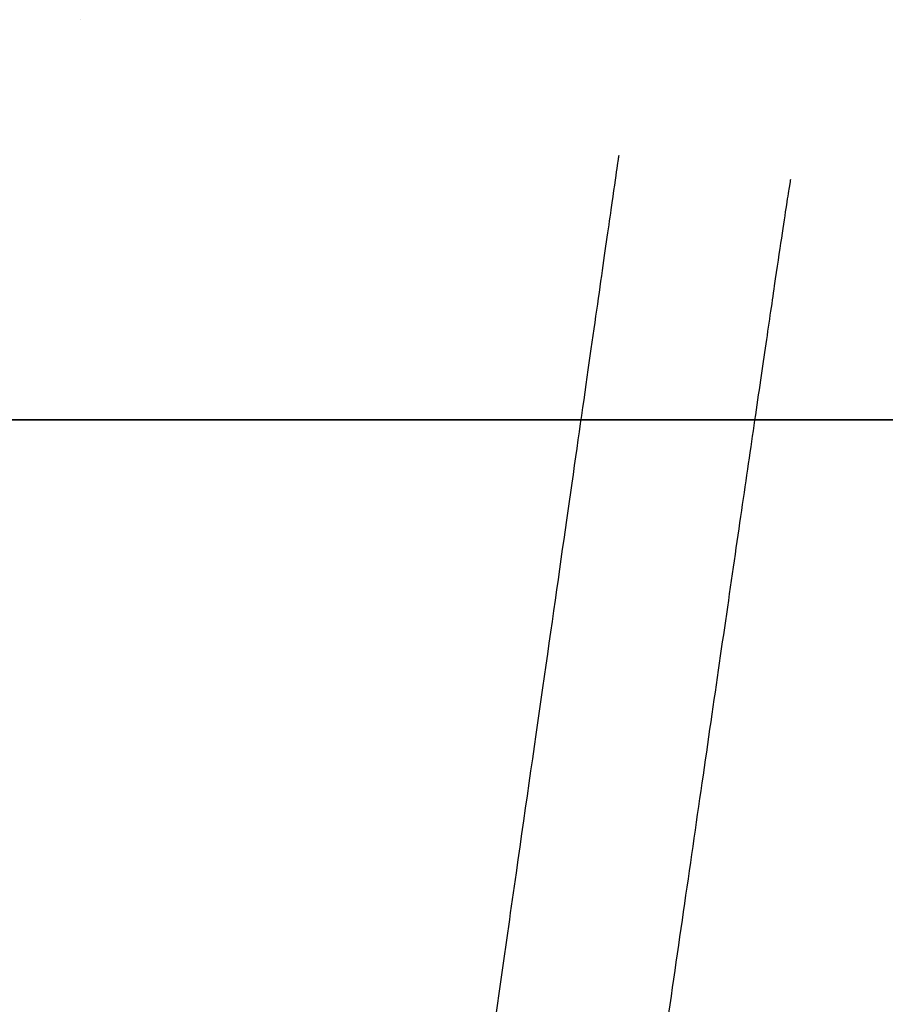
# Model space of a CAD drawing. Header units: millimetres. Extents: x -910 to 990, y -200 to 570.
# Tile 74 of 256: x 327.26 to 332.5, y 466.46 to 472.42. Entities that reach past the tile are written whole.
import ezdxf

# ---------------------------------------------------------------- set-up
doc = ezdxf.new("R2010")
doc.units = ezdxf.units.MM
for name, color, linetype, true_color in [('IGES level 19', 7, 'Continuous', 0xc0c0c0), ('IGES level 2', 7, 'Continuous', 0xc0c0c0), ('IGES level 28', 7, 'Continuous', 0xc0c0c0)]:
    doc.layers.add(name, color=color, linetype=linetype, true_color=true_color)

msp = doc.modelspace()

# ---------------------------------------------------------------- linework, layer by layer
at = {"layer": 'IGES level 19'}
for points in [[(-850, 470, 225), (-30, 470, 225), (790, 470, 225)], [(790, 470, 285), (-30, 470, 285), (-850, 470, 285)], [(-850, 470, 255), (-30, 470, 255), (790, 470, 255)], [(790, 470, 225), (-30, 470, 225), (-850, 470, 225)], [(790, 470, 285), (-30, 470, 285), (-850, 470, 285)]]:
    msp.add_open_spline(points, degree=2, dxfattribs=at)
at = {"layer": 'IGES level 2'}
for points, weights in [([(328.0552, 451.804, 365), (330.885, 471.6028, 365), (330.885, 471.6028, 385)], [0.999999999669, 0.707106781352, 1]), ([(331.9232, 471.4542, 653.382), (331.9084, 471.4563, 662.7496), (330.5808, 462.2034, 663.3607)], [1, 0.729804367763, 1])]:
    msp.add_rational_spline(points, weights, degree=2, dxfattribs=at)
for knots in [[1.570796, 1.570796, 1.570796, 1.570796, 1.633296, 1.633296, 1.695796, 1.695796, 1.727046, 1.727046, 1.758296, 1.758296, 1.789546, 1.789546, 1.820796, 1.820796, 1.836421, 1.836421, 1.852046, 1.852046, 1.867671, 1.867671, 1.883296, 1.883296, 1.914546, 1.914546, 1.930171, 1.930171, 1.945796, 1.945796, 1.977046, 1.977046, 2.008296, 2.008296, 2.039546, 2.039546, 2.070796, 2.070796, 2.102046, 2.102046, 2.133296, 2.133296, 2.148921, 2.148921, 2.164546, 2.164546, 2.195796, 2.195796, 2.258296, 2.258296, 2.320796, 2.320796, 2.352046, 2.352046, 2.367671, 2.367671, 2.383296, 2.383296, 2.445796, 2.445796, 2.508296, 2.508296, 2.539546, 2.539546, 2.570796, 2.570796, 2.570796, 2.570796], [3.5707963, 3.5707963, 3.5707963, 3.5707963, 3.6332963, 3.6332963, 3.6957963, 3.6957963, 3.7270463, 3.7270463, 3.7582963, 3.7582963, 3.7895463, 3.7895463, 3.8207963, 3.8207963, 3.8364213, 3.8364213, 3.8520463, 3.8520463, 3.8676713, 3.8676713, 3.8832963, 3.8832963, 3.9145463, 3.9145463, 3.9301713, 3.9301713, 3.9457963, 3.9457963, 3.9770463, 3.9770463, 4.0082963, 4.0082963, 4.0395463, 4.0395463, 4.0707963, 4.0707963, 4.1020463, 4.1020463, 4.1332963, 4.1332963, 4.1489213, 4.1489213, 4.1645463, 4.1645463, 4.1957963, 4.1957963, 4.2582963, 4.2582963, 4.3207963, 4.3207963, 4.3520463, 4.3520463, 4.3676713, 4.3676713, 4.3832963, 4.3832963, 4.4457963, 4.4457963, 4.5082963, 4.5082963, 4.5395463, 4.5395463, 4.5707963, 4.5707963, 4.5707963, 4.5707963]]:
    msp.add_open_spline([(890, -35.9611, 365), (889.9938, -11.7548, 365), (888.8655, 12.3013, 365), (883.622, 60.0141, 365), (879.5207, 83.6725, 365), (870.176, 118.733, 365), (866.4973, 130.3813, 365), (858.0378, 153.0292, 365), (853.2884, 164.101, 365), (843.2821, 185.9981, 365), (837.954, 196.7889, 365), (826.225, 217.8498, 365), (819.7974, 228.1102, 365), (809.1988, 243.0263, 365), (805.5472, 247.8736, 365), (798.0572, 257.3718, 365), (794.2332, 262.0381, 365), (786.3432, 271.1161, 365), (782.2587, 275.5086, 365), (773.8044, 283.994, 365), (769.4449, 288.0975, 365), (756.0339, 300.0591, 365), (746.6558, 307.5739, 365), (732.0389, 318.2685, 365), (727.0734, 321.7356, 365), (716.9534, 328.471, 365), (711.8153, 331.726, 365), (696.2821, 341.0971, 365), (685.7232, 346.8435, 365), (664.2898, 357.5599, 365), (653.4173, 362.5345, 365), (631.484, 372.0204, 365), (620.4257, 376.5377, 365), (598.2236, 385.3618, 365), (587.0735, 389.6533, 365), (564.6656, 397.9709, 365), (553.4081, 401.9979, 365), (530.7533, 409.7079, 365), (519.3577, 413.3949, 365), (502.1009, 418.5235, 365), (496.3196, 420.1614, 365), (484.6866, 423.2641, 365), (478.8311, 424.7341, 365), (461.236, 428.9538, 365), (449.4733, 431.5161, 365), (414.101, 438.5541, 365), (390.4071, 442.3798, 365), (342.9745, 449.686, 365), (319.2436, 453.2269, 365), (283.5346, 457.67, 365), (271.6129, 459.0064, 365), (253.6825, 460.6437, 365), (247.6973, 461.1244, 365), (235.7072, 461.9339, 365), (229.7032, 462.2701, 365), (199.6722, 463.865, 365), (175.6332, 465.0583, 365), (127.5428, 467.2227, 365), (103.4945, 468.1876, 365), (67.4116, 469.2478, 365), (55.3823, 469.5362, 365), (31.3173, 469.878, 365), (19.282, 469.9444, 365), (7.2392, 469.7253, 365)], degree=3, knots=knots, dxfattribs=at)
at = {"layer": 'IGES level 28'}
for points in [[(327.622, 472.4233, 998.9298), (327.622, 472.4233, 686.9649), (327.622, 472.4233, 375)], [(790, 470, 285), (-50, 470, 285), (-890, 470, 285)], [(790, 470, 285), (-50, 470, 285), (-890, 470, 285)]]:
    msp.add_open_spline(points, degree=2, dxfattribs=at)

doc.saveas('drawing.dxf')
